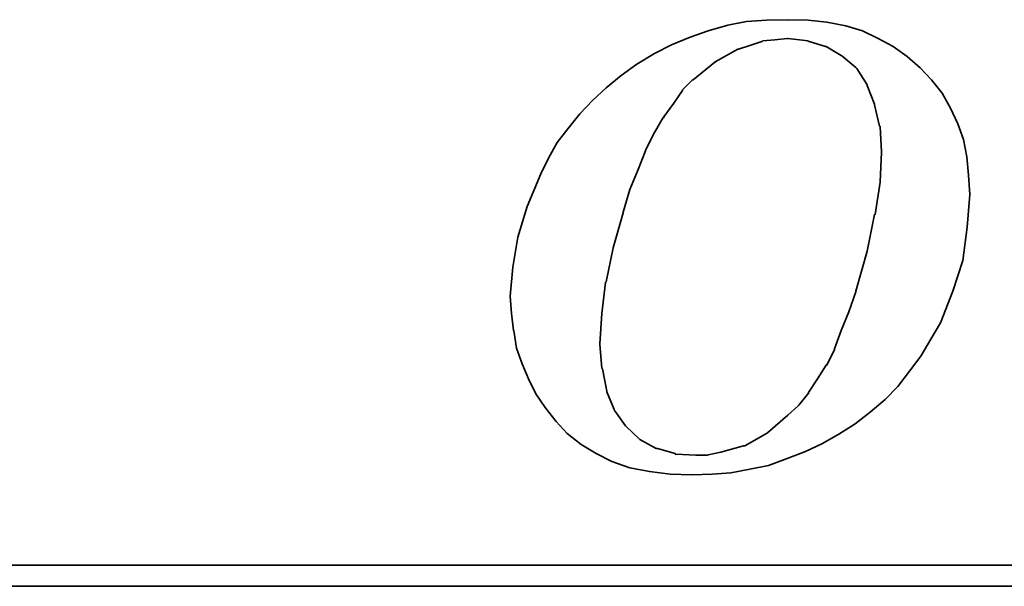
# Model space of a CAD drawing. Extents: x 15 to 195, y 53 to 146.
# Tile 36 of 51: x 166.12 to 170.29, y 103.71 to 106.11. Entities that reach past the tile are written whole.
import ezdxf

# ---------------------------------------------------------------- set-up
doc = ezdxf.new("R2010")
doc.units = 0
doc.header["$LTSCALE"] = 3
doc.header["$MEASUREMENT"] = 0
doc.layers.add('DIM', color=4, linetype='Continuous')
doc.layers.add('layer 1', color=7, linetype='Continuous')

# ---------------------------------------------------------------- blocks, each defined once
blk = doc.blocks.new('TBI MOTION logo(完整正式版)')
at = {"layer": 'layer 1', "color": 22, "lineweight": 35}
for points, knots in [([(-11.34375, -6.98375), (-11.34375, -6.98375), (-10.91375, -7.43875), (-10.91375, -7.43875), (-10.91375, -7.43875), (-10.91375, -7.43875), (-10.38625, -7.87125), (-10.38625, -7.87125), (-10.38625, -7.87125), (-10.38625, -7.87125), (-9.81125, -8.20375), (-9.81125, -8.20375), (-9.81125, -8.20375), (-9.81125, -8.20375), (-9.21125, -8.51875), (-9.21125, -8.51875), (-9.21125, -8.51875), (-9.21125, -8.51875), (-8.51625, -8.75875), (-8.51625, -8.75875), (-8.51625, -8.75875), (-8.51625, -8.75875), (-7.77125, -8.90375), (-7.77125, -8.90375), (-7.77125, -8.90375), (-7.77125, -8.90375), (-6.97875, -8.99875), (-6.97875, -8.99875), (-6.97875, -8.99875), (-6.97875, -8.99875), (-6.14125, -9.02375), (-6.14125, -9.02375), (-6.14125, -9.02375), (-6.14125, -9.02375), (-5.37125, -8.99875), (-5.37125, -8.99875), (-5.37125, -8.99875), (-5.37125, -8.99875), (-4.65375, -8.94875), (-4.65375, -8.94875), (-4.65375, -8.94875), (-4.65375, -8.94875), (-3.93375, -8.80625), (-3.93375, -8.80625), (-3.93375, -8.80625), (-3.93375, -8.80625), (-3.21375, -8.66375), (-3.21375, -8.66375), (-3.21375, -8.66375), (-3.21375, -8.66375), (-2.49375, -8.39875), (-2.49375, -8.39875), (-2.49375, -8.39875), (-2.49375, -8.39875), (-1.79875, -8.13375), (-1.79875, -8.13375), (-1.79875, -8.13375), (-1.79875, -8.13375), (-1.17375, -7.84375), (-1.17375, -7.84375), (-1.17375, -7.84375), (-1.17375, -7.84375), (-0.52375, -7.46375), (-0.52375, -7.46375), (-0.52375, -7.46375), (-0.52375, -7.46375), (0.10124, -7.07875), (0.10124, -7.07875), (0.10124, -7.07875), (0.10124, -7.07875), (0.67625, -6.62375), (0.67625, -6.62375), (0.67625, -6.62375), (0.67625, -6.62375), (1.24874, -6.14375), (1.24874, -6.14375), (1.24874, -6.14375), (1.24874, -6.14375), (1.72874, -5.64125), (1.72874, -5.64125), (1.72874, -5.64125), (1.72874, -5.64125), (2.18624, -5.06375), (2.18624, -5.06375), (2.18624, -5.06375), (2.18624, -5.06375), (2.61625, -4.48874), (2.61625, -4.48874), (2.61625, -4.48874), (2.61625, -4.48874), (3.00125, -3.83874), (3.00125, -3.83874), (3.00125, -3.83874), (3.00125, -3.83874), (3.36124, -3.21374), (3.36124, -3.21374), (3.36124, -3.21374), (3.36124, -3.21374), (3.84374, -1.99125), (3.84374, -1.99125), (3.84374, -1.99125), (3.84374, -1.99125), (4.22625, -0.81875), (4.22625, -0.81875), (4.22625, -0.81875), (4.22625, -0.81875), (4.39125, 0.45624), (4.39125, 0.45624), (4.39125, 0.45624), (4.39125, 0.45624), (4.48874, 1.70124), (4.48874, 1.70124), (4.48874, 1.70124), (4.48874, 1.70124), (4.43874, 2.44625), (4.43874, 2.44625), (4.43874, 2.44625), (4.43874, 2.44625), (4.36874, 3.14125), (4.36874, 3.14125), (4.36874, 3.14125), (4.36874, 3.14125), (4.25125, 3.81125), (4.25125, 3.81125), (4.25125, 3.81125), (4.25125, 3.81125), (4.03124, 4.41125), (4.03124, 4.41125), (4.03124, 4.41125), (4.03124, 4.41125), (3.74374, 5.01125), (3.74374, 5.01125), (3.74374, 5.01125), (3.74374, 5.01125), (3.43124, 5.58875), (3.43124, 5.58875), (3.43124, 5.58875), (3.43124, 5.58875), (3.02625, 6.09125), (3.02625, 6.09125), (3.02625, 6.09125), (3.02625, 6.09125), (2.59374, 6.54875), (2.59374, 6.54875), (2.59374, 6.54875), (2.59374, 6.54875), (2.09124, 6.98125), (2.09124, 6.98125), (2.09124, 6.98125), (2.09124, 6.98125), (1.56124, 7.36625), (1.56124, 7.36625), (1.56124, 7.36625), (1.56124, 7.36625), (0.98624, 7.67625), (0.98624, 7.67625), (0.98624, 7.67625), (0.98624, 7.67625), (0.38624, 7.96375), (0.38624, 7.96375), (0.38624, 7.96375), (0.38624, 7.96375), (-0.25875, 8.15625), (-0.25875, 8.15625), (-0.25875, 8.15625), (-0.25875, 8.15625), (-0.98125, 8.30125), (-0.98125, 8.30125), (-0.98125, 8.30125), (-0.98125, 8.30125), (-1.70124, 8.37125), (-1.70124, 8.37125), (-1.70124, 8.37125), (-1.70124, 8.37125), (-2.49375, 8.39624), (-2.49375, 8.39624), (-2.49375, 8.39624), (-2.49375, 8.39624), (-3.28625, 8.37125), (-3.28625, 8.37125), (-3.28625, 8.37125), (-3.28625, 8.37125), (-4.05125, 8.32125), (-4.05125, 8.32125), (-4.05125, 8.32125), (-4.05125, 8.32125), (-4.77375, 8.18125), (-4.77375, 8.18125), (-4.77375, 8.18125), (-4.77375, 8.18125), (-5.51625, 7.96375), (-5.51625, 7.96375), (-5.51625, 7.96375), (-5.51625, 7.96375), (-6.21125, 7.72625), (-6.21125, 7.72625), (-6.21125, 7.72625), (-6.21125, 7.72625), (-6.92875, 7.43625), (-6.92875, 7.43625), (-6.92875, 7.43625), (-6.92875, 7.43625), (-7.57875, 7.10125), (-7.57875, 7.10125), (-7.57875, 7.10125), (-7.57875, 7.10125), (-8.24875, 6.69125), (-8.24875, 6.69125), (-8.24875, 6.69125), (-8.24875, 6.69125), (-8.84875, 6.26125), (-8.84875, 6.26125), (-8.84875, 6.26125), (-8.84875, 6.26125), (-9.42625, 5.78125), (-9.42625, 5.78125), (-9.42625, 5.78125), (-9.42625, 5.78125), (-9.95375, 5.30125), (-9.95375, 5.30125), (-9.95375, 5.30125), (-9.95375, 5.30125), (-10.43375, 4.79624), (-10.43375, 4.79624), (-10.43375, 4.79624), (-10.43375, 4.79624), (-10.88875, 4.22125), (-10.88875, 4.22125), (-10.88875, 4.22125), (-10.88875, 4.22125), (-11.29875, 3.69375), (-11.29875, 3.69375), (-11.29875, 3.69375), (-11.29875, 3.69375), (-11.63375, 3.09125), (-11.63375, 3.09125), (-11.63375, 3.09125), (-11.63375, 3.09125), (-11.91875, 2.49625), (-11.91875, 2.49625), (-11.91875, 2.49625), (-11.91875, 2.49625), (-12.44875, 1.24625), (-12.44875, 1.24625), (-12.44875, 1.24625), (-12.44875, 1.24625), (-12.80875, 0.06874), (-12.80875, 0.06874), (-12.80875, 0.06874), (-12.80875, 0.06874), (-12.99875, -1.07875), (-12.99875, -1.07875), (-12.99875, -1.07875), (-12.99875, -1.07875), (-13.09375, -2.18375), (-13.09375, -2.18375), (-13.09375, -2.18375), (-13.09375, -2.18375), (-13.04875, -2.85375), (-13.04875, -2.85375), (-13.04875, -2.85375), (-13.04875, -2.85375), (-12.97375, -3.50375), (-12.97375, -3.50375), (-12.97375, -3.50375), (-12.97375, -3.50375), (-12.95375, -3.50375), (-12.95375, -3.50375), (-12.95375, -3.50375), (-12.95375, -3.50375), (-12.85375, -4.17375), (-12.85375, -4.17375), (-12.85375, -4.17375), (-12.85375, -4.17375), (-12.63875, -4.77624), (-12.63875, -4.77624), (-12.63875, -4.77624), (-12.63875, -4.77624), (-12.39875, -5.35125), (-12.39875, -5.35125), (-12.39875, -5.35125), (-12.39875, -5.35125), (-12.11375, -5.92875), (-12.11375, -5.92875), (-12.11375, -5.92875), (-12.11375, -5.92875), (-11.75375, -6.45375), (-11.75375, -6.45375), (-11.75375, -6.45375), (-11.75375, -6.45375), (-11.34375, -6.98375), (-11.34375, -6.98375)], [0, 0, 0, 0, 0.01369863, 0.01369863, 0.01369863, 0.01369863, 0.02739726, 0.02739726, 0.02739726, 0.02739726, 0.04109589, 0.04109589, 0.04109589, 0.04109589, 0.05479452, 0.05479452, 0.05479452, 0.05479452, 0.06849315, 0.06849315, 0.06849315, 0.06849315, 0.08219178, 0.08219178, 0.08219178, 0.08219178, 0.09589041, 0.09589041, 0.09589041, 0.09589041, 0.10958904, 0.10958904, 0.10958904, 0.10958904, 0.12328767, 0.12328767, 0.12328767, 0.12328767, 0.1369863, 0.1369863, 0.1369863, 0.1369863, 0.15068493, 0.15068493, 0.15068493, 0.15068493, 0.16438356, 0.16438356, 0.16438356, 0.16438356, 0.17808219, 0.17808219, 0.17808219, 0.17808219, 0.19178082, 0.19178082, 0.19178082, 0.19178082, 0.20547945, 0.20547945, 0.20547945, 0.20547945, 0.21917808, 0.21917808, 0.21917808, 0.21917808, 0.23287671, 0.23287671, 0.23287671, 0.23287671, 0.24657534, 0.24657534, 0.24657534, 0.24657534, 0.26027397, 0.26027397, 0.26027397, 0.26027397, 0.2739726, 0.2739726, 0.2739726, 0.2739726, 0.28767123, 0.28767123, 0.28767123, 0.28767123, 0.30136986, 0.30136986, 0.30136986, 0.30136986, 0.31506849, 0.31506849, 0.31506849, 0.31506849, 0.32876712, 0.32876712, 0.32876712, 0.32876712, 0.34246575, 0.34246575, 0.34246575, 0.34246575, 0.35616438, 0.35616438, 0.35616438, 0.35616438, 0.36986301, 0.36986301, 0.36986301, 0.36986301, 0.38356164, 0.38356164, 0.38356164, 0.38356164, 0.39726027, 0.39726027, 0.39726027, 0.39726027, 0.4109589, 0.4109589, 0.4109589, 0.4109589, 0.42465753, 0.42465753, 0.42465753, 0.42465753, 0.43835616, 0.43835616, 0.43835616, 0.43835616, 0.45205479, 0.45205479, 0.45205479, 0.45205479, 0.46575342, 0.46575342, 0.46575342, 0.46575342, 0.47945205, 0.47945205, 0.47945205, 0.47945205, 0.49315068, 0.49315068, 0.49315068, 0.49315068, 0.50684932, 0.50684932, 0.50684932, 0.50684932, 0.52054795, 0.52054795, 0.52054795, 0.52054795, 0.53424658, 0.53424658, 0.53424658, 0.53424658, 0.54794521, 0.54794521, 0.54794521, 0.54794521, 0.56164384, 0.56164384, 0.56164384, 0.56164384, 0.57534247, 0.57534247, 0.57534247, 0.57534247, 0.5890411, 0.5890411, 0.5890411, 0.5890411, 0.60273973, 0.60273973, 0.60273973, 0.60273973, 0.61643836, 0.61643836, 0.61643836, 0.61643836, 0.63013699, 0.63013699, 0.63013699, 0.63013699, 0.64383562, 0.64383562, 0.64383562, 0.64383562, 0.65753425, 0.65753425, 0.65753425, 0.65753425, 0.67123288, 0.67123288, 0.67123288, 0.67123288, 0.68493151, 0.68493151, 0.68493151, 0.68493151, 0.69863014, 0.69863014, 0.69863014, 0.69863014, 0.71232877, 0.71232877, 0.71232877, 0.71232877, 0.7260274, 0.7260274, 0.7260274, 0.7260274, 0.73972603, 0.73972603, 0.73972603, 0.73972603, 0.75342466, 0.75342466, 0.75342466, 0.75342466, 0.76712329, 0.76712329, 0.76712329, 0.76712329, 0.78082192, 0.78082192, 0.78082192, 0.78082192, 0.79452055, 0.79452055, 0.79452055, 0.79452055, 0.80821918, 0.80821918, 0.80821918, 0.80821918, 0.82191781, 0.82191781, 0.82191781, 0.82191781, 0.83561644, 0.83561644, 0.83561644, 0.83561644, 0.84931507, 0.84931507, 0.84931507, 0.84931507, 0.8630137, 0.8630137, 0.8630137, 0.8630137, 0.87671233, 0.87671233, 0.87671233, 0.87671233, 0.89041096, 0.89041096, 0.89041096, 0.89041096, 0.90410959, 0.90410959, 0.90410959, 0.90410959, 0.91780822, 0.91780822, 0.91780822, 0.91780822, 0.93150685, 0.93150685, 0.93150685, 0.93150685, 0.94520548, 0.94520548, 0.94520548, 0.94520548, 0.95890411, 0.95890411, 0.95890411, 0.95890411, 0.97260274, 0.97260274, 0.97260274, 0.97260274, 0.98630137, 0.98630137, 0.98630137, 0.98630137, 1, 1, 1, 1]), ([(-8.77875, 1.03124), (-8.77875, 1.03124), (-8.51625, 1.89625), (-8.51625, 1.89625), (-8.51625, 1.89625), (-8.51625, 1.89625), (-8.20375, 2.66375), (-8.20375, 2.66375), (-8.20375, 2.66375), (-8.20375, 2.66375), (-7.91625, 3.38125), (-7.91625, 3.38125), (-7.91625, 3.38125), (-7.91625, 3.38125), (-7.91625, 3.40624), (-7.91625, 3.40624), (-7.91625, 3.40624), (-7.91625, 3.40624), (-7.57875, 4.07624), (-7.57875, 4.07624), (-7.57875, 4.07624), (-7.57875, 4.07624), (-7.24375, 4.65125), (-7.24375, 4.65125), (-7.24375, 4.65125), (-7.24375, 4.65125), (-7.21875, 4.65125), (-7.21875, 4.65125), (-7.21875, 4.65125), (-7.21875, 4.65125), (-7.21875, 4.67624), (-7.21875, 4.67624), (-7.21875, 4.67624), (-7.21875, 4.67624), (-6.83625, 5.20375), (-6.83625, 5.20375), (-6.83625, 5.20375), (-6.83625, 5.20375), (-6.49875, 5.68625), (-6.49875, 5.68625), (-6.49875, 5.68625), (-6.49875, 5.68625), (-6.49875, 5.70625), (-6.49875, 5.70625), (-6.49875, 5.70625), (-6.49875, 5.70625), (-6.11625, 6.09125), (-6.11625, 6.09125), (-6.11625, 6.09125), (-6.11625, 6.09125), (-6.09125, 6.09125), (-6.09125, 6.09125), (-6.09125, 6.09125), (-6.09125, 6.09125), (-5.27375, 6.76625), (-5.27375, 6.76625), (-5.27375, 6.76625), (-5.27375, 6.76625), (-5.24875, 6.76625), (-5.24875, 6.76625), (-5.24875, 6.76625), (-5.24875, 6.76625), (-5.24875, 6.78625), (-5.24875, 6.78625), (-5.24875, 6.78625), (-5.24875, 6.78625), (-4.38875, 7.26624), (-4.38875, 7.26624), (-4.38875, 7.26624), (-4.38875, 7.26624), (-4.36125, 7.26624), (-4.36125, 7.26624), (-4.36125, 7.26624), (-4.36125, 7.26624), (-3.93375, 7.41125), (-3.93375, 7.41125), (-3.93375, 7.41125), (-3.93375, 7.41125), (-3.47375, 7.55625), (-3.47375, 7.55625), (-3.47375, 7.55625), (-3.47375, 7.55625), (-3.45375, 7.55625), (-3.45375, 7.55625), (-3.45375, 7.55625), (-3.45375, 7.55625), (-3.42875, 7.58124), (-3.42875, 7.58124), (-3.42875, 7.58124), (-3.42875, 7.58124), (-2.97375, 7.62625), (-2.97375, 7.62625), (-2.97375, 7.62625), (-2.97375, 7.62625), (-2.49375, 7.67625), (-2.49375, 7.67625), (-2.49375, 7.67625), (-2.49375, 7.67625), (-2.46875, 7.67625), (-2.46875, 7.67625), (-2.46875, 7.67625), (-2.46875, 7.67625), (-1.70124, 7.58124), (-1.70124, 7.58124), (-1.70124, 7.58124), (-1.70124, 7.58124), (-1.67875, 7.55625), (-1.67875, 7.55625), (-1.67875, 7.55625), (-1.67875, 7.55625), (-1.65375, 7.55625), (-1.65375, 7.55625), (-1.65375, 7.55625), (-1.65375, 7.55625), (-1.03125, 7.36625), (-1.03125, 7.36625), (-1.03125, 7.36625), (-1.03125, 7.36625), (-1.00625, 7.36625), (-1.00625, 7.36625), (-1.00625, 7.36625), (-1.00625, 7.36625), (-0.43124, 7.02624), (-0.43124, 7.02624), (-0.43124, 7.02624), (-0.43124, 7.02624), (-0.40625, 7.00624), (-0.40625, 7.00624), (-0.40625, 7.00624), (-0.40625, 7.00624), (0.12124, 6.57124), (0.12124, 6.57124), (0.12124, 6.57124), (0.12124, 6.57124), (0.14624, 6.54875), (0.14624, 6.54875), (0.14624, 6.54875), (0.14624, 6.54875), (0.17124, 6.52375), (0.17124, 6.52375), (0.17124, 6.52375), (0.17124, 6.52375), (0.55625, 5.89875), (0.55625, 5.89875), (0.55625, 5.89875), (0.55625, 5.89875), (0.55625, 5.87625), (0.55625, 5.87625), (0.55625, 5.87625), (0.55625, 5.87625), (0.84124, 5.15625), (0.84124, 5.15625), (0.84124, 5.15625), (0.84124, 5.15625), (0.84124, 5.13125), (0.84124, 5.13125), (0.84124, 5.13125), (0.84124, 5.13125), (1.03624, 4.31875), (1.03624, 4.31875), (1.03624, 4.31875), (1.03624, 4.31875), (1.05624, 4.31875), (1.05624, 4.31875), (1.05624, 4.31875), (1.05624, 4.31875), (1.05624, 4.29125), (1.05624, 4.29125), (1.05624, 4.29125), (1.05624, 4.29125), (1.10625, 3.33125), (1.10625, 3.33125), (1.10625, 3.33125), (1.10625, 3.33125), (1.10625, 3.30875), (1.10625, 3.30875), (1.10625, 3.30875), (1.10625, 3.30875), (1.05624, 2.20624), (1.05624, 2.20624), (1.05624, 2.20624), (1.05624, 2.20624), (1.05624, 2.18124), (1.05624, 2.18124), (1.05624, 2.18124), (1.05624, 2.18124), (0.86624, 0.93624), (0.86624, 0.93624), (0.86624, 0.93624), (0.86624, 0.93624), (0.84124, 0.93624), (0.84124, 0.93624), (0.84124, 0.93624), (0.84124, 0.93624), (0.55625, -0.45874), (0.55625, -0.45874), (0.55625, -0.45874), (0.55625, -0.45874), (0.12124, -1.99125), (0.12124, -1.99125), (0.12124, -1.99125), (0.12124, -1.99125), (0.12124, -2.01874), (0.12124, -2.01874), (0.12124, -2.01874), (0.12124, -2.01874), (-0.13874, -2.78375), (-0.13874, -2.78375), (-0.13874, -2.78375), (-0.13874, -2.78375), (-0.43124, -3.50375), (-0.43124, -3.50375), (-0.43124, -3.50375), (-0.43124, -3.50375), (-0.69375, -4.19875), (-0.69375, -4.19875), (-0.69375, -4.19875), (-0.69375, -4.19875), (-0.69375, -4.22375), (-0.69375, -4.22375), (-0.69375, -4.22375), (-0.69375, -4.22375), (-0.98125, -4.82374), (-0.98125, -4.82374), (-0.98125, -4.82374), (-0.98125, -4.82374), (-1.00625, -4.82374), (-1.00625, -4.82374), (-1.00625, -4.82374), (-1.00625, -4.82374), (-1.33875, -5.35125), (-1.33875, -5.35125), (-1.33875, -5.35125), (-1.33875, -5.35125), (-1.67875, -5.87875), (-1.67875, -5.87875), (-1.67875, -5.87875), (-1.67875, -5.87875), (-1.67875, -5.90375), (-1.67875, -5.90375), (-1.67875, -5.90375), (-1.67875, -5.90375), (-2.05875, -6.35875), (-2.05875, -6.35875), (-2.05875, -6.35875), (-2.05875, -6.35875), (-2.08375, -6.38375), (-2.08375, -6.38375), (-2.08375, -6.38375), (-2.08375, -6.38375), (-2.46875, -6.74375), (-2.46875, -6.74375), (-2.46875, -6.74375), (-2.46875, -6.74375), (-3.25875, -7.41625), (-3.25875, -7.41625), (-3.25875, -7.41625), (-3.25875, -7.41625), (-3.28625, -7.43875), (-3.28625, -7.43875), (-3.28625, -7.43875), (-3.28625, -7.43875), (-4.12375, -7.91875), (-4.12375, -7.91875), (-4.12375, -7.91875), (-4.12375, -7.91875), (-4.14875, -7.91875), (-4.14875, -7.91875), (-4.14875, -7.91875), (-4.14875, -7.91875), (-4.17125, -7.91875), (-4.17125, -7.91875), (-4.17125, -7.91875), (-4.17125, -7.91875), (-5.03375, -8.15875), (-5.03375, -8.15875), (-5.03375, -8.15875), (-5.03375, -8.15875), (-5.51625, -8.25625), (-5.51625, -8.25625), (-5.51625, -8.25625), (-5.51625, -8.25625), (-5.54125, -8.27875), (-5.54125, -8.27875), (-5.54125, -8.27875), (-5.54125, -8.27875), (-5.56375, -8.27875), (-5.56375, -8.27875), (-5.56375, -8.27875), (-5.56375, -8.27875), (-5.99625, -8.27875), (-5.99625, -8.27875), (-5.99625, -8.27875), (-5.99625, -8.27875), (-6.76375, -8.23125), (-6.76375, -8.23125), (-6.76375, -8.23125), (-6.76375, -8.23125), (-6.78875, -8.23125), (-6.78875, -8.23125), (-6.78875, -8.23125), (-6.78875, -8.23125), (-6.78875, -8.20375), (-6.78875, -8.20375), (-6.78875, -8.20375), (-6.78875, -8.20375), (-7.45875, -8.01375), (-7.45875, -8.01375), (-7.45875, -8.01375), (-7.45875, -8.01375), (-7.48375, -8.01375), (-7.48375, -8.01375), (-7.48375, -8.01375), (-7.48375, -8.01375), (-7.50875, -8.01375), (-7.50875, -8.01375), (-7.50875, -8.01375), (-7.50875, -8.01375), (-8.13125, -7.67875), (-8.13125, -7.67875), (-8.13125, -7.67875), (-8.13125, -7.67875), (-8.15625, -7.65375), (-8.15625, -7.65375), (-8.15625, -7.65375), (-8.15625, -7.65375), (-8.65875, -7.17375), (-8.65875, -7.17375), (-8.65875, -7.17375), (-8.65875, -7.17375), (-8.68375, -7.14875), (-8.68375, -7.14875), (-8.68375, -7.14875), (-8.68375, -7.14875), (-9.08875, -6.57375), (-9.08875, -6.57375), (-9.08875, -6.57375), (-9.08875, -6.57375), (-9.11375, -6.54875), (-9.11375, -6.54875), (-9.11375, -6.54875), (-9.11375, -6.54875), (-9.11375, -6.52875), (-9.11375, -6.52875), (-9.11375, -6.52875), (-9.11375, -6.52875), (-9.40375, -5.85375), (-9.40375, -5.85375), (-9.40375, -5.85375), (-9.40375, -5.85375), (-9.40375, -5.82875), (-9.40375, -5.82875), (-9.40375, -5.82875), (-9.40375, -5.82875), (-9.56875, -4.96875), (-9.56875, -4.96875), (-9.56875, -4.96875), (-9.56875, -4.96875), (-9.59375, -4.94375), (-9.59375, -4.94375), (-9.59375, -4.94375), (-9.59375, -4.94375), (-9.66375, -4.03375), (-9.66375, -4.03375), (-9.66375, -4.03375), (-9.66375, -4.03375), (-9.66375, -4.00875), (-9.66375, -4.00875), (-9.66375, -4.00875), (-9.66375, -4.00875), (-9.59375, -2.85375), (-9.59375, -2.85375), (-9.59375, -2.85375), (-9.59375, -2.85375), (-9.45125, -1.65875), (-9.45125, -1.65875), (-9.45125, -1.65875), (-9.45125, -1.65875), (-9.42625, -1.63375), (-9.42625, -1.63375), (-9.42625, -1.63375), (-9.42625, -1.63375), (-9.16125, -0.33875), (-9.16125, -0.33875), (-9.16125, -0.33875), (-9.16125, -0.33875), (-8.77875, 1.00624), (-8.77875, 1.00624), (-8.77875, 1.00624), (-8.77875, 1.00624), (-8.77875, 1.03124), (-8.77875, 1.03124)], [0, 0, 0, 0, 0.01020408, 0.01020408, 0.01020408, 0.01020408, 0.02040816, 0.02040816, 0.02040816, 0.02040816, 0.03061224, 0.03061224, 0.03061224, 0.03061224, 0.04081633, 0.04081633, 0.04081633, 0.04081633, 0.05102041, 0.05102041, 0.05102041, 0.05102041, 0.06122449, 0.06122449, 0.06122449, 0.06122449, 0.07142857, 0.07142857, 0.07142857, 0.07142857, 0.08163265, 0.08163265, 0.08163265, 0.08163265, 0.09183673, 0.09183673, 0.09183673, 0.09183673, 0.10204082, 0.10204082, 0.10204082, 0.10204082, 0.1122449, 0.1122449, 0.1122449, 0.1122449, 0.12244898, 0.12244898, 0.12244898, 0.12244898, 0.13265306, 0.13265306, 0.13265306, 0.13265306, 0.14285714, 0.14285714, 0.14285714, 0.14285714, 0.15306122, 0.15306122, 0.15306122, 0.15306122, 0.16326531, 0.16326531, 0.16326531, 0.16326531, 0.17346939, 0.17346939, 0.17346939, 0.17346939, 0.18367347, 0.18367347, 0.18367347, 0.18367347, 0.19387755, 0.19387755, 0.19387755, 0.19387755, 0.20408163, 0.20408163, 0.20408163, 0.20408163, 0.21428571, 0.21428571, 0.21428571, 0.21428571, 0.2244898, 0.2244898, 0.2244898, 0.2244898, 0.23469388, 0.23469388, 0.23469388, 0.23469388, 0.24489796, 0.24489796, 0.24489796, 0.24489796, 0.25510204, 0.25510204, 0.25510204, 0.25510204, 0.26530612, 0.26530612, 0.26530612, 0.26530612, 0.2755102, 0.2755102, 0.2755102, 0.2755102, 0.28571429, 0.28571429, 0.28571429, 0.28571429, 0.29591837, 0.29591837, 0.29591837, 0.29591837, 0.30612245, 0.30612245, 0.30612245, 0.30612245, 0.31632653, 0.31632653, 0.31632653, 0.31632653, 0.32653061, 0.32653061, 0.32653061, 0.32653061, 0.33673469, 0.33673469, 0.33673469, 0.33673469, 0.34693878, 0.34693878, 0.34693878, 0.34693878, 0.35714286, 0.35714286, 0.35714286, 0.35714286, 0.36734694, 0.36734694, 0.36734694, 0.36734694, 0.37755102, 0.37755102, 0.37755102, 0.37755102, 0.3877551, 0.3877551, 0.3877551, 0.3877551, 0.39795918, 0.39795918, 0.39795918, 0.39795918, 0.40816327, 0.40816327, 0.40816327, 0.40816327, 0.41836735, 0.41836735, 0.41836735, 0.41836735, 0.42857143, 0.42857143, 0.42857143, 0.42857143, 0.43877551, 0.43877551, 0.43877551, 0.43877551, 0.44897959, 0.44897959, 0.44897959, 0.44897959, 0.45918367, 0.45918367, 0.45918367, 0.45918367, 0.46938776, 0.46938776, 0.46938776, 0.46938776, 0.47959184, 0.47959184, 0.47959184, 0.47959184, 0.48979592, 0.48979592, 0.48979592, 0.48979592, 0.5, 0.5, 0.5, 0.5, 0.51020408, 0.51020408, 0.51020408, 0.51020408, 0.52040816, 0.52040816, 0.52040816, 0.52040816, 0.53061224, 0.53061224, 0.53061224, 0.53061224, 0.54081633, 0.54081633, 0.54081633, 0.54081633, 0.55102041, 0.55102041, 0.55102041, 0.55102041, 0.56122449, 0.56122449, 0.56122449, 0.56122449, 0.57142857, 0.57142857, 0.57142857, 0.57142857, 0.58163265, 0.58163265, 0.58163265, 0.58163265, 0.59183673, 0.59183673, 0.59183673, 0.59183673, 0.60204082, 0.60204082, 0.60204082, 0.60204082, 0.6122449, 0.6122449, 0.6122449, 0.6122449, 0.62244898, 0.62244898, 0.62244898, 0.62244898, 0.63265306, 0.63265306, 0.63265306, 0.63265306, 0.64285714, 0.64285714, 0.64285714, 0.64285714, 0.65306122, 0.65306122, 0.65306122, 0.65306122, 0.66326531, 0.66326531, 0.66326531, 0.66326531, 0.67346939, 0.67346939, 0.67346939, 0.67346939, 0.68367347, 0.68367347, 0.68367347, 0.68367347, 0.69387755, 0.69387755, 0.69387755, 0.69387755, 0.70408163, 0.70408163, 0.70408163, 0.70408163, 0.71428571, 0.71428571, 0.71428571, 0.71428571, 0.7244898, 0.7244898, 0.7244898, 0.7244898, 0.73469388, 0.73469388, 0.73469388, 0.73469388, 0.74489796, 0.74489796, 0.74489796, 0.74489796, 0.75510204, 0.75510204, 0.75510204, 0.75510204, 0.76530612, 0.76530612, 0.76530612, 0.76530612, 0.7755102, 0.7755102, 0.7755102, 0.7755102, 0.78571429, 0.78571429, 0.78571429, 0.78571429, 0.79591837, 0.79591837, 0.79591837, 0.79591837, 0.80612245, 0.80612245, 0.80612245, 0.80612245, 0.81632653, 0.81632653, 0.81632653, 0.81632653, 0.82653061, 0.82653061, 0.82653061, 0.82653061, 0.83673469, 0.83673469, 0.83673469, 0.83673469, 0.84693878, 0.84693878, 0.84693878, 0.84693878, 0.85714286, 0.85714286, 0.85714286, 0.85714286, 0.86734694, 0.86734694, 0.86734694, 0.86734694, 0.87755102, 0.87755102, 0.87755102, 0.87755102, 0.8877551, 0.8877551, 0.8877551, 0.8877551, 0.89795918, 0.89795918, 0.89795918, 0.89795918, 0.90816327, 0.90816327, 0.90816327, 0.90816327, 0.91836735, 0.91836735, 0.91836735, 0.91836735, 0.92857143, 0.92857143, 0.92857143, 0.92857143, 0.93877551, 0.93877551, 0.93877551, 0.93877551, 0.94897959, 0.94897959, 0.94897959, 0.94897959, 0.95918367, 0.95918367, 0.95918367, 0.95918367, 0.96938776, 0.96938776, 0.96938776, 0.96938776, 0.97959184, 0.97959184, 0.97959184, 0.97959184, 0.98979592, 0.98979592, 0.98979592, 0.98979592, 1, 1, 1, 1]), ([(75.90875, -9.47875), (75.90875, -9.47875), (75.90875, -12.28625), (75.90875, -12.28625), (75.90875, -12.28625), (75.90875, -12.28625), (75.90875, -12.47875), (75.90875, -12.47875), (75.90875, -12.47875), (75.90875, -12.47875), (75.71625, -12.47875), (75.71625, -12.47875), (75.71625, -12.47875), (75.71625, -12.47875), (-88.32875, -12.47875), (-88.32875, -12.47875), (-88.32875, -12.47875), (-88.32875, -12.47875), (-88.32875, -13.29375), (-88.32875, -13.29375), (-88.32875, -13.29375), (-88.32875, -13.29375), (82.89125, -13.29375), (82.89125, -13.29375), (82.89125, -13.29375), (82.89125, -13.29375), (75.90875, -9.47875), (75.90875, -9.47875)], [0, 0, 0, 0, 0.14285714, 0.14285714, 0.14285714, 0.14285714, 0.28571429, 0.28571429, 0.28571429, 0.28571429, 0.42857143, 0.42857143, 0.42857143, 0.42857143, 0.57142857, 0.57142857, 0.57142857, 0.57142857, 0.71428571, 0.71428571, 0.71428571, 0.71428571, 0.85714286, 0.85714286, 0.85714286, 0.85714286, 1, 1, 1, 1])]:
    blk.add_open_spline(points, degree=3, knots=knots, dxfattribs=at)

msp = doc.modelspace()

# ---------------------------------------------------------------- block references
at = {"layer": 'DIM', "color": 7, "xscale": 0.1106772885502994, "yscale": 0.1106772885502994, "zscale": 0.1106772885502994}
msp.add_blockref('TBI MOTION logo(完整正式版)', (169.6495, 105.1843), dxfattribs=at)

doc.saveas('drawing.dxf')
